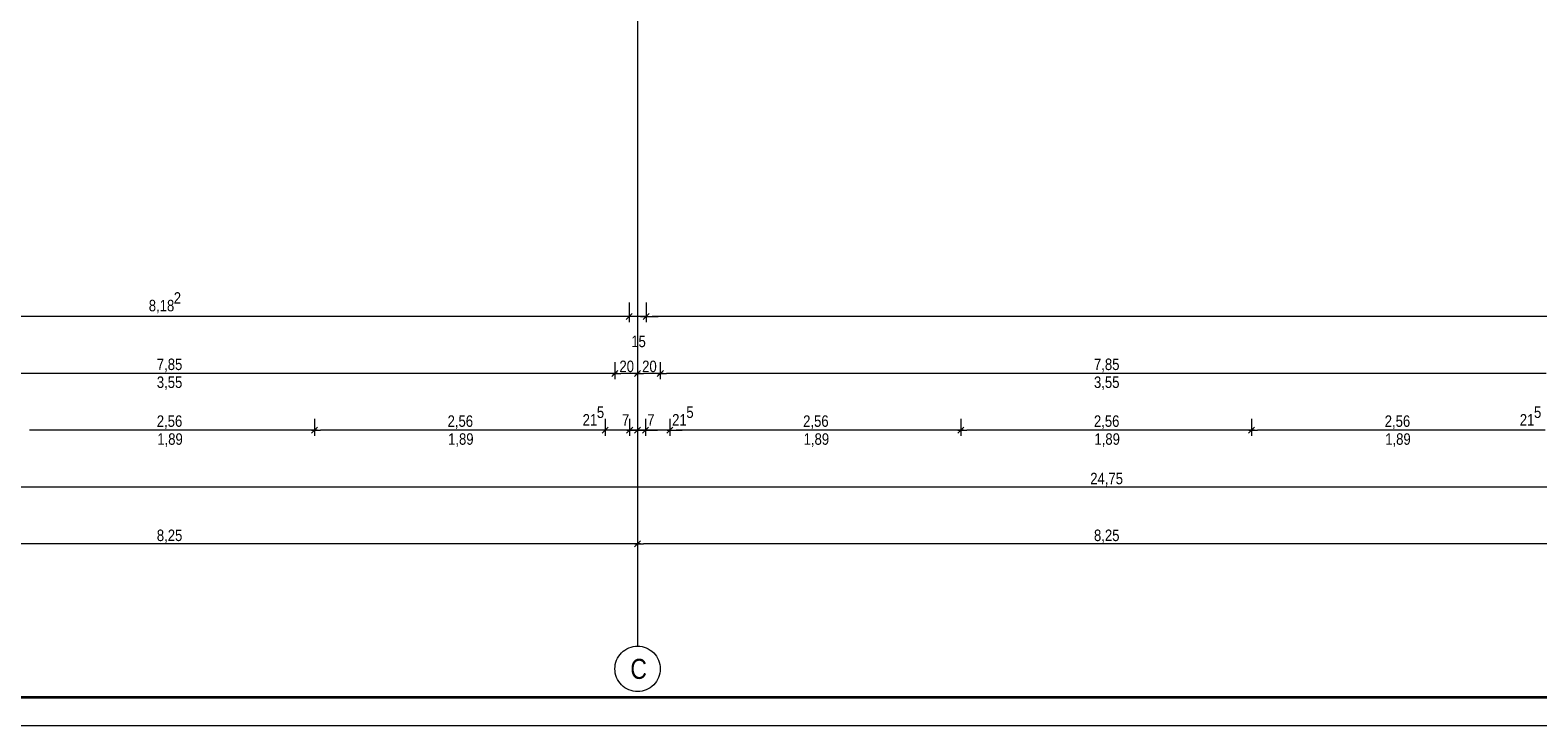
# Model space of a CAD drawing. Extents: x -620 to 3480, y 62 to 1107.
# Tile 12 of 244: x -436 to -171, y 62 to 185. Entities that reach past the tile are written whole.
import ezdxf
from ezdxf.lldxf.tags import DXFTag

# ---------------------------------------------------------------- set-up
doc = ezdxf.new("R2010")
doc.units = 0
doc.layers.get('0').update_dxf_attribs({"lineweight": 35})
doc.layers.add('70 -71 Achsen- 1 Gebäudeachsen', color=7, linetype='STRICHPUNKT2-A06G9GKV8I', lineweight=18)
doc.layers.add('iwb_Plankopf Rahmen', color=7, linetype='Continuous', lineweight=35)
doc.layers.add('70 -76 Bemaßung- 2 Allgemein', color=9, linetype='Continuous', lineweight=5, true_color=0x808080)
doc.styles.get("Standard").update_dxf_attribs({"font": 'ARIALN.TTF'})
tags = doc.linetypes.add('STRICHPUNKT2-A06G9GKV8I', pattern=[12.7, 6.35, -3.175, 0, -3.175]).pattern_tags.tags
tags[10:11] = [DXFTag(74, 4), DXFTag(75, 0), DXFTag(340, '0'), DXFTag(46, 0.0), DXFTag(50, 0.0), DXFTag(44, 0.0), DXFTag(45, 0.0)]
tags[8:9] = [DXFTag(74, 4), DXFTag(75, 0), DXFTag(340, '0'), DXFTag(46, 0.0), DXFTag(50, 0.0), DXFTag(44, 0.0), DXFTag(45, 0.0)]
tags[6:7] = [DXFTag(74, 4), DXFTag(75, 0), DXFTag(340, '0'), DXFTag(46, 0.0), DXFTag(50, 0.0), DXFTag(44, 0.0), DXFTag(45, 0.0)]
tags[4:5] = [DXFTag(74, 4), DXFTag(75, 0), DXFTag(340, '0'), DXFTag(46, 0.0), DXFTag(50, 0.0), DXFTag(44, 0.0), DXFTag(45, 0.0)]

# ---------------------------------------------------------------- blocks, each defined once
blk = doc.blocks.new('Referenz-A06G9GKX8I')
at = {"layer": '70 -71 Achsen- 1 Gebäudeachsen', "color": 0, "linetype": 'STRICHPUNKT2-A06G9GKV8I', "ltscale": 0.18}
blk.add_line((-329.51, 1075.9), (-329.51, 76.46), dxfattribs=at)
at = {"layer": '70 -71 Achsen- 1 Gebäudeachsen', "color": 0, "linetype": 'Continuous', "ltscale": 0.18}
for p, q in [((-333.21, 73.99), (-333.04, 74.34)), ((-333.04, 74.34), (-332.84, 74.68)), ((-332.84, 74.68), (-332.61, 74.99)), ((-332.61, 74.99), (-332.34, 75.29)), ((-332.34, 75.29), (-332.05, 75.55)), ((-332.05, 75.55), (-331.74, 75.78)), ((-331.74, 75.78), (-331.4, 75.98)), ((-331.4, 75.98), (-331.04, 76.15)), ((-331.04, 76.15), (-330.67, 76.28)), ((-330.67, 76.28), (-330.29, 76.38)), ((-330.29, 76.38), (-329.91, 76.44)), ((-329.91, 76.44), (-329.51, 76.46)), ((-329.51, 76.46), (-329.12, 76.44)), ((-329.12, 76.44), (-328.73, 76.38)), ((-328.73, 76.38), (-328.35, 76.28)), ((-328.35, 76.28), (-327.98, 76.15)), ((-327.98, 76.15), (-327.63, 75.98)), ((-327.63, 75.98), (-327.29, 75.78)), ((-327.29, 75.78), (-326.98, 75.55)), ((-326.98, 75.55), (-326.68, 75.29)), ((-326.68, 75.29), (-326.42, 74.99)), ((-326.42, 74.99), (-326.19, 74.68)), ((-326.19, 74.68), (-325.99, 74.34)), ((-325.99, 74.34), (-325.82, 73.99)), ((-333.51, 72.46), (-333.49, 72.85)), ((-333.49, 72.07), (-333.51, 72.46)), ((-333.49, 72.85), (-333.44, 73.24)), ((-333.44, 71.68), (-333.49, 72.07)), ((-333.44, 73.24), (-333.34, 73.62)), ((-333.34, 71.3), (-333.44, 71.68)), ((-333.34, 73.62), (-333.21, 73.99)), ((-325.82, 73.99), (-325.69, 73.62)), ((-325.69, 73.62), (-325.59, 73.24)), ((-325.59, 71.68), (-325.69, 71.3)), ((-325.59, 73.24), (-325.53, 72.85)), ((-325.53, 72.07), (-325.59, 71.68)), ((-325.53, 72.85), (-325.51, 72.46)), ((-325.51, 72.46), (-325.53, 72.07)), ((-333.21, 70.93), (-333.34, 71.3)), ((-333.04, 70.57), (-333.21, 70.93)), ((-332.84, 70.23), (-333.04, 70.57)), ((-332.61, 69.92), (-332.84, 70.23)), ((-332.34, 69.63), (-332.61, 69.92)), ((-332.05, 69.37), (-332.34, 69.63)), ((-331.74, 69.13), (-332.05, 69.37)), ((-331.4, 68.93), (-331.74, 69.13)), ((-327.29, 69.13), (-327.63, 68.93)), ((-326.98, 69.37), (-327.29, 69.13)), ((-326.68, 69.63), (-326.98, 69.37)), ((-326.42, 69.92), (-326.68, 69.63)), ((-326.19, 70.23), (-326.42, 69.92)), ((-325.99, 70.57), (-326.19, 70.23)), ((-325.82, 70.93), (-325.99, 70.57)), ((-325.69, 71.3), (-325.82, 70.93)), ((-331.04, 68.76), (-331.4, 68.93)), ((-330.67, 68.63), (-331.04, 68.76)), ((-330.29, 68.53), (-330.67, 68.63)), ((-329.91, 68.48), (-330.29, 68.53)), ((-329.51, 68.46), (-329.91, 68.48)), ((-329.12, 68.48), (-329.51, 68.46)), ((-328.73, 68.53), (-329.12, 68.48)), ((-328.35, 68.63), (-328.73, 68.53)), ((-327.98, 68.76), (-328.35, 68.63)), ((-327.63, 68.93), (-327.98, 68.76))]:
    blk.add_line(p, q, dxfattribs=at)
at = {"layer": '70 -76 Bemaßung- 2 Allgemein', "color": 0, "linetype": 'Continuous', "ltscale": 0.13}
for p, q in [((-331.01, 136.96), (-331.01, 133.46)), ((-331.01, 136.96), (-331.01, 133.46)), ((-328.01, 136.96), (-328.01, 133.46)), ((-328.01, 136.96), (-328.01, 133.46)), ((-332.07, 134.46), (-493.59, 134.46)), ((-332.07, 134.46), (-333.13, 134.46)), ((-330.01, 134.46), (-332.07, 134.46)), ((-330.01, 134.46), (-332.07, 134.46)), ((-328.01, 134.46), (-331.01, 134.46)), ((-329.01, 134.46), (-326.95, 134.46)), ((-329.01, 134.46), (-326.95, 134.46)), ((-326.95, 134.46), (-325.89, 134.46)), ((-0.43, 134.46), (-326.95, 134.46)), ((-332.98, 124.99), (-334.04, 123.93)), ((-334.04, 123.93), (-332.98, 124.99)), ((-333.51, 126.46), (-333.51, 123.46)), ((-333.51, 126.46), (-333.51, 123.46)), ((-328.98, 124.99), (-330.04, 123.93)), ((-330.04, 123.93), (-328.98, 124.99)), ((-329.51, 126.46), (-329.51, 123.46)), ((-329.51, 126.46), (-329.51, 123.46)), ((-324.98, 124.99), (-326.04, 123.93)), ((-326.04, 123.93), (-324.98, 124.99)), ((-325.51, 126.46), (-325.51, 123.46)), ((-325.51, 126.46), (-325.51, 123.46)), ((-334.57, 124.46), (-489.45, 124.46)), ((-333.01, 124.46), (-334.57, 124.46)), ((-334.01, 124.46), (-332.45, 124.46)), ((-330.57, 124.46), (-332.45, 124.46)), ((-329.01, 124.46), (-330.57, 124.46)), ((-330.01, 124.46), (-328.45, 124.46)), ((-326.57, 124.46), (-328.45, 124.46)), ((-325.01, 124.46), (-326.57, 124.46)), ((-326.01, 124.46), (-324.45, 124.46)), ((-169.57, 124.46), (-324.45, 124.46)), ((-387.47, 114.46), (-436.55, 114.46)), ((-385.91, 114.46), (-387.47, 114.46)), ((-385.88, 114.99), (-386.94, 113.93)), ((-386.94, 113.93), (-385.88, 114.99)), ((-386.91, 114.46), (-385.35, 114.46)), ((-386.41, 116.46), (-386.41, 113.46)), ((-386.41, 116.46), (-386.41, 113.46)), ((-336.27, 114.46), (-385.35, 114.46)), ((-336.27, 114.46), (-337.33, 114.46)), ((-334.71, 114.46), (-336.27, 114.46)), ((-334.71, 114.46), (-336.27, 114.46)), ((-334.68, 114.99), (-335.74, 113.93)), ((-334.68, 114.99), (-335.74, 113.93)), ((-335.21, 116.46), (-335.21, 113.46)), ((-335.21, 116.46), (-335.21, 113.46)), ((-330.91, 114.46), (-335.21, 114.46)), ((-331.97, 114.46), (-333.03, 114.46)), ((-330.41, 114.46), (-331.97, 114.46)), ((-330.57, 114.46), (-331.63, 114.46)), ((-330.38, 114.99), (-331.44, 113.93)), ((-331.44, 113.93), (-330.38, 114.99)), ((-331.41, 114.46), (-329.85, 114.46)), ((-330.91, 116.46), (-330.91, 113.46)), ((-330.91, 116.46), (-330.91, 113.46)), ((-329.51, 114.46), (-330.91, 114.46)), ((-329.01, 114.46), (-330.57, 114.46)), ((-329.17, 114.46), (-330.23, 114.46)), ((-328.98, 114.99), (-330.04, 113.93)), ((-330.04, 113.93), (-328.98, 114.99)), ((-330.01, 114.46), (-328.45, 114.46)), ((-329.85, 114.46), (-328.79, 114.46)), ((-329.51, 116.46), (-329.51, 113.46)), ((-329.51, 116.46), (-329.51, 113.46)), ((-328.11, 114.46), (-329.51, 114.46)), ((-327.61, 114.46), (-329.17, 114.46)), ((-327.58, 114.99), (-328.64, 113.93)), ((-328.64, 113.93), (-327.58, 114.99)), ((-328.61, 114.46), (-327.05, 114.46)), ((-328.45, 114.46), (-327.39, 114.46)), ((-328.11, 116.46), (-328.11, 113.46)), ((-328.11, 116.46), (-328.11, 113.46)), ((-323.81, 114.46), (-328.11, 114.46)), ((-327.05, 114.46), (-325.99, 114.46)), ((-324.34, 113.93), (-323.28, 114.99)), ((-324.34, 113.93), (-323.28, 114.99)), ((-324.31, 114.46), (-322.75, 114.46)), ((-324.31, 114.46), (-322.75, 114.46)), ((-323.81, 116.46), (-323.81, 113.46)), ((-323.81, 116.46), (-323.81, 113.46)), ((-322.75, 114.46), (-321.69, 114.46)), ((-273.67, 114.46), (-322.75, 114.46)), ((-272.11, 114.46), (-273.67, 114.46)), ((-273.14, 113.93), (-272.08, 114.99)), ((-272.08, 114.99), (-273.14, 113.93)), ((-273.11, 114.46), (-271.55, 114.46)), ((-272.61, 116.46), (-272.61, 113.46)), ((-272.61, 116.46), (-272.61, 113.46)), ((-222.47, 114.46), (-271.55, 114.46)), ((-220.91, 114.46), (-222.47, 114.46)), ((-220.88, 114.99), (-221.94, 113.93)), ((-221.94, 113.93), (-220.88, 114.99)), ((-221.91, 114.46), (-220.35, 114.46)), ((-221.41, 116.46), (-221.41, 113.46)), ((-221.41, 116.46), (-221.41, 113.46)), ((-171.27, 114.46), (-220.35, 114.46)), ((-171.27, 114.46), (-172.33, 114.46)), ((-169.71, 114.46), (-171.27, 114.46)), ((-169.71, 114.46), (-171.27, 114.46)), ((-0.57, 104.46), (-493.45, 104.46)), ((-329.51, 96.46), (-329.51, 93.46)), ((-329.51, 96.46), (-329.51, 93.46)), ((-330.57, 94.46), (-493.45, 94.46)), ((-329.01, 94.46), (-330.57, 94.46)), ((-330.04, 93.93), (-328.98, 94.99)), ((-328.98, 94.99), (-330.04, 93.93)), ((-330.01, 94.46), (-328.45, 94.46)), ((-165.57, 94.46), (-328.45, 94.46))]:
    blk.add_line(p, q, dxfattribs=at)
at = {"layer": '70 -76 Bemaßung- 2 Allgemein', "color": 0, "linetype": 'Continuous', "lineweight": 20, "ltscale": 0.2}
for p, q in [((-330.48, 134.99), (-331.54, 133.93)), ((-330.48, 134.99), (-331.54, 133.93)), ((-328.54, 133.93), (-327.48, 134.99)), ((-328.54, 133.93), (-327.48, 134.99))]:
    blk.add_line(p, q, dxfattribs=at)
at = {"layer": '70 -71 Achsen- 1 Gebäudeachsen', "color": 0, "linetype": 'Continuous', "ltscale": 0.18, "insert": (-330.79, 74.22), "char_height": 3.5241, "attachment_point": 1}
blk.add_mtext('{\\fArial Narrow;C}', dxfattribs=at)
at = {"layer": '70 -76 Bemaßung- 2 Allgemein', "color": 0, "linetype": 'Continuous', "ltscale": 0.13, "char_height": 2.0138, "attachment_point": 1}
for s, insert in [('{\\fArial Narrow;2}', (-411.18, 138.75)), ('{\\fArial Narrow;8,18}', (-415.58, 137.41)), ('{\\fArial Narrow;15}', (-330.63, 131.1)), ('{\\fArial Narrow;7,85}', (-414.16, 127.07)), ('{\\fArial Narrow;20}', (-332.71, 126.71)), ('{\\fArial Narrow;20}', (-328.71, 126.71)), ('{\\fArial Narrow;7,85}', (-249.16, 127.07)), ('{\\fArial Narrow;3,55}', (-414.16, 123.92)), ('{\\fArial Narrow;3,55}', (-249.16, 123.92)), ('{\\fArial Narrow;2,56}', (-414.17, 117.07)), ('{\\fArial Narrow;2,56}', (-362.97, 117.07)), ('{\\fArial Narrow;21}', (-339.19, 117.3)), ('{\\fArial Narrow;5}', (-336.69, 118.64)), ('{\\fArial Narrow;7}', (-332.26, 117.28)), ('{\\fArial Narrow;7}', (-327.82, 117.28)), ('{\\fArial Narrow;21}', (-323.43, 117.3)), ('{\\fArial Narrow;5}', (-320.93, 118.64)), ('{\\fArial Narrow;2,56}', (-300.37, 117.07)), ('{\\fArial Narrow;2,56}', (-249.17, 117.07)), ('{\\fArial Narrow;2,56}', (-197.97, 117.07)), ('{\\fArial Narrow;21}', (-174.19, 117.3)), ('{\\fArial Narrow;5}', (-171.69, 118.64)), ('{\\fArial Narrow;1,89}', (-414.08, 113.92)), ('{\\fArial Narrow;1,89}', (-362.88, 113.92)), ('{\\fArial Narrow;1,89}', (-300.28, 113.92)), ('{\\fArial Narrow;1,89}', (-249.08, 113.92)), ('{\\fArial Narrow;1,89}', (-197.88, 113.92)), ('{\\fArial Narrow;24,75}', (-249.82, 106.97)), ('{\\fArial Narrow;8,25}', (-414.16, 96.97)), ('{\\fArial Narrow;8,25}', (-249.16, 96.97))]:
    blk.add_mtext(s, dxfattribs=dict(at, insert=insert))

msp = doc.modelspace()

# ---------------------------------------------------------------- linework, layer by layer
at = {"layer": 'iwb_Plankopf Rahmen', "color": 8, "lineweight": 13, "ltscale": 0.13, "true_color": 0x808080}
msp.add_lwpolyline([(300.35, 62.43), (-619.65, 62.43), (-619.65, 1107.43), (300.35, 1107.43), (300.35, 62.43)], close=True, dxfattribs=at)
at = {"layer": 'iwb_Plankopf Rahmen', "ltscale": 0.35}
msp.add_lwpolyline([(-599.65, 67.43), (-599.65, 1102.43), (295.35, 1102.43), (295.35, 67.43), (-599.65, 67.43)], close=True, dxfattribs=at)

# ---------------------------------------------------------------- block references
at = {"color": 8, "lineweight": 25, "ltscale": 0.25, "true_color": 0x808080}
msp.add_blockref('Referenz-A06G9GKX8I', (0, 0), dxfattribs=at)

doc.saveas('drawing.dxf')
